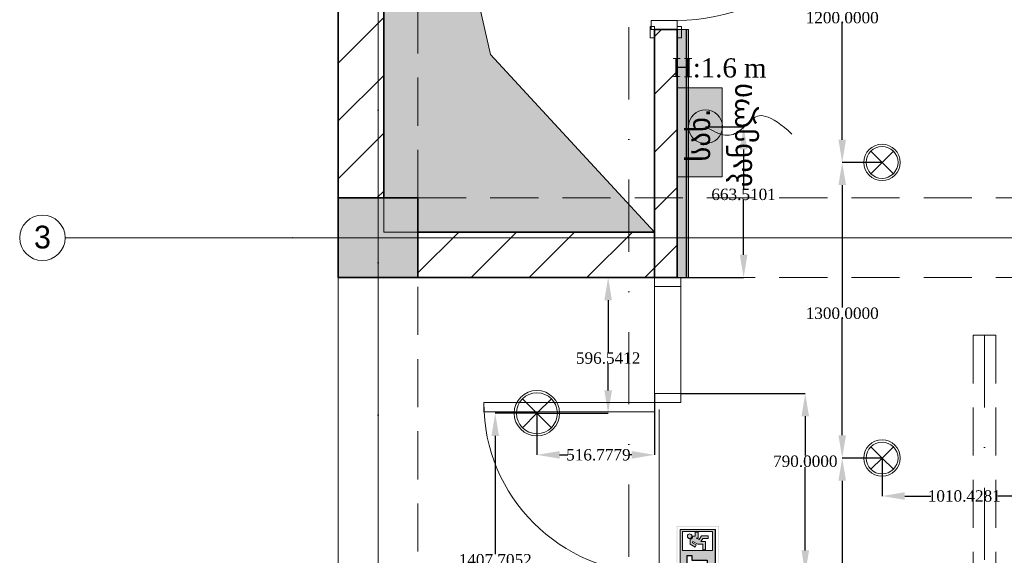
# Model space of a CAD drawing. Header units: inches. Extents: x -78787 to 29484, y -9517 to 23232.
# Tile 89 of 256: x -23244 to -18917, y 4247 to 6602. Entities that reach past the tile are written whole.
import ezdxf
from ezdxf.enums import TextEntityAlignment as Align

# ---------------------------------------------------------------- set-up
doc = ezdxf.new("R2010")
doc.units = ezdxf.units.IN
doc.header["$MEASUREMENT"] = 0
doc.linetypes.add('Dot & Dashed', pattern=[670.277762, 317.5, -176.388889, 0, -176.388874])
doc.linetypes.add('Hidden', pattern=[317.5, 211.666667, -105.833333])
for name, color, linetype in [('- ავარიული განათება', 7, 'Continuous'), ('- განათება', 7, 'Continuous'), ('- საშტეფცელო როზეტები', 7, 'Continuous'), ('Marker - Section', 7, 'Continuous'), ('New_Structural - Bearing', 7, 'Continuous'), ('Structural - Bearing', 7, 'Continuous'), ('Structural - Grid', 7, 'Continuous')]:
    doc.layers.add(name, color=color, linetype=linetype)
for name, color, linetype, lineweight, true_color in [('2D Drafting - General_Pen_No__109', 7, 'Continuous', 13, 0xb4e4dc), ('Marker - Section_Pen_No__108', 7, 'Continuous', 13, 0xfd8379), ('New_2D Drafting - General_Pen_No__81', 7, 'Continuous', 20, 0x6a6a6a), ('New_Interior - Lamp_Pen_No__77', 7, 'Continuous', 20, 0xffeb28), ('New_Structural - Bearing_Pen_No__102', 7, 'Continuous', 13, 0xcccccc), ('New_Structural - Bearing_Pen_No__255', 7, 'Continuous', 13, 0xe8e8e8), ('New_Structural - Bearing_Pen_No__5', 7, 'Continuous', 25, 0x40a5ff), ('Structural - Bearing_Pen_No__102', 7, 'Continuous', 13, 0xcccccc), ('Structural - Bearing_Pen_No__161', 7, 'Continuous', 13, 0x6a6a6a), ('Structural - Bearing_Pen_No__28', 7, 'Continuous', 35, 0xa80f02), ('Structural - Grid_Pen_No__81', 7, 'Continuous', 20, 0x6a6a6a)]:
    doc.layers.add(name, color=color, linetype=linetype, lineweight=lineweight, true_color=true_color)
for name, color, linetype, lineweight in [('2D Drafting - General_Pen_No__2', 8, 'Continuous', 15), ('Annotation - Text_Pen_No__20', 1, 'Continuous', 0), ('Archicad Doors_Pen_No__1', 7, 'Continuous', 13), ('New_2D Drafting - General_Pen_No__2', 8, 'Continuous', 15), ('New_Interior - Lamp_Pen_No__20', 1, 'Continuous', 0), ('New_Structural - Bearing_Pen_No__1', 7, 'Continuous', 13), ('Structural - Bearing_Pen_No__1', 7, 'Continuous', 13), ('Structural - Bearing_Pen_No__20', 1, 'Continuous', 0), ('Structural - Bearing_Pen_No__27', 7, 'Continuous', 35)]:
    doc.layers.add(name, color=color, linetype=linetype, lineweight=lineweight)
doc.styles.add('GENERATED_STYLE_2', font='txt')
doc.styles.get("Standard").update_dxf_attribs({"font": 'arial.ttf'})
doc.dimstyles.get("Standard").update_dxf_attribs({"dimtxt": 0.18, "dimasz": 0.18, "dimexe": 0.18, "dimexo": 0.0625, "dimgap": 0.09, "dimtad": 0, "dimtih": 1, "dimtoh": 1, "dimdec": 4, "dimzin": 0, "dimdsep": 46, "dimtxsty": 'Standard', "dimcen": 0.09, "dimadec": 0, "dimazin": 0, "dimtfac": 1, "dimtdec": 4, "dimtofl": 0, "dimtmove": 0, "dimatfit": 3, "dimfxl": 1, "dimtolj": 1, "dimtzin": 0, "dimarcsym": 0})
pattern_1 = [(45, (0, 0), (-127.2792, 127.2792), [])]

# ---------------------------------------------------------------- blocks, each defined once
blk = doc.blocks.new('Slab_1', base_point=(-47183.8, 14488))
at = {"layer": 'Structural - Bearing_Pen_No__1', "color": 7, "linetype": 'Continuous', "lineweight": 13, "flags": 128}
blk.add_lwpolyline([(-47183.8, 14488), (1166.2, 14488), (1166.2, 32488), (-317.2, 32488), (-317.2, 39238), (-26465.1, 39238), (-29183.8, 32838), (-47183.8, 32838)], close=True, dxfattribs=at)
blk = doc.blocks.new('Wall_21', base_point=(-46833.8, 26488))
at = {"layer": 'Structural - Bearing', "linetype": 'Continuous', "lineweight": 0, "true_color": 0x000000}
h = blk.add_hatch(dxfattribs=at)
h.set_pattern_fill('MASONRY_BLOCK', color=18, style=0, pattern_type=2)
h.set_pattern_definition(pattern_1)
h.paths.add_polyline_path([(-46833.8, 26488), (-45794.2, 26488), (-45794.2, 26688), (-46833.8, 26688)])
at = {"layer": 'Structural - Bearing_Pen_No__27', "color": 7, "linetype": 'Continuous', "lineweight": 35, "flags": 128}
for points in [[(-45794.2, 26688), (-46833.8, 26688)], [(-45794.2, 26488), (-45794.2, 26688)], [(-46833.8, 26488), (-45794.2, 26488)]]:
    blk.add_lwpolyline(points, dxfattribs=at)
blk = doc.blocks.new('Wall_27', base_point=(-47183.8, 26488))
at = {"layer": 'Structural - Bearing', "linetype": 'Continuous', "lineweight": 0, "true_color": 0x000000}
h = blk.add_hatch(dxfattribs=at)
h.set_pattern_fill('MASONRY_BLOCK', color=18, style=0, pattern_type=2)
h.set_pattern_definition(pattern_1)
h.paths.add_polyline_path([(-47183.8, 26838), (-46983.8, 26838), (-46983.8, 32488), (-47183.8, 32488)])
at = {"layer": 'Structural - Bearing_Pen_No__27', "color": 7, "linetype": 'Continuous', "lineweight": 35, "flags": 128}
for points in [[(-47183.8, 32488), (-47183.8, 26838)], [(-46983.8, 26838), (-46983.8, 29535.1)]]:
    blk.add_lwpolyline(points, dxfattribs=at)
blk = doc.blocks.new('Double Door with 2 Sidelights_ Transom_2')
at = {"layer": 'Archicad Doors_Pen_No__1', "color": 7, "linetype": 'Continuous', "lineweight": 13}
for p, q in [((-750, 750), (-750, 0)), ((-710, 750), (-750, 750)), ((-710, 0), (-710, 750)), ((710, 0), (710, 750)), ((710, 750), (750, 750)), ((750, 750), (750, 0)), ((-1260, 0), (-1300, 0)), ((-1300, 0), (-1300, -115)), ((-1300, 0), (-1300, -100)), ((-1300, 0), (-1300, -100)), ((-1260, -115), (-1260, 0)), ((-750, 0), (-790, 0)), ((-790, 0), (-790, -115)), ((-750, -115), (-750, 0)), ((-750, 0), (-710, 0)), ((750, 0), (710, 0)), ((790, 0), (750, 0)), ((750, 0), (750, -115)), ((790, -115), (790, 0)), ((1300, 0), (1260, 0)), ((1260, 0), (1260, -115)), ((1300, -115), (1300, 0)), ((1300, 0), (1300, -100)), ((1300, 0), (1300, -100)), ((-720, -20), (720, -20)), ((-1300, -115), (-1260, -115)), ((-790, -115), (-750, -115)), ((750, -115), (790, -115)), ((1260, -115), (1300, -115))]:
    blk.add_line(p, q, dxfattribs=at)
at = {"layer": 'Archicad Doors_Pen_No__1', "color": 7, "linetype": 'Continuous', "lineweight": 13, "flags": 128}
for points in [[(-1260, -115), (-790, -115), (-790, 0), (-1260, 0)], [(1260, 0), (790, 0), (790, -115), (1260, -115)]]:
    blk.add_lwpolyline(points, close=True, dxfattribs=at)
at = {"layer": 'Archicad Doors_Pen_No__1', "color": 7, "linetype": 'Continuous', "lineweight": 13}
for centre, start, end in [((-750, 0), 0, 90), ((750, 0), 90, 180)]:
    blk.add_arc(centre, 750, start, end, dxfattribs=at)
blk = doc.blocks.new('Door_3')
at = {"layer": 'Archicad Doors_Pen_No__1', "color": 7, "linetype": 'Continuous', "lineweight": 13}
for p, q in [((370, 0), (370, 820)), ((370, 820), (410, 820)), ((410, 820), (410, 0)), ((-487, 0), (-487, 19)), ((-487, 19), (-437, 19)), ((-437, 0), (-487, 0)), ((-450, 0), (-487, 0)), ((-450, 0), (-487, 0)), ((-410, 0), (-450, 0)), ((-450, 0), (-450, -115)), ((-450, 0), (-450, -100)), ((-450, 0), (-450, -100)), ((-437, 19), (-437, 0)), ((-410, -115), (-410, 0)), ((410, 0), (370, 0)), ((450, 0), (410, 0)), ((410, 0), (410, -115)), ((437, 19), (487, 19)), ((437, 0), (437, 19)), ((487, 0), (437, 0)), ((450, -115), (450, 0)), ((450, 0), (450, -100)), ((450, 0), (450, -100)), ((450, 0), (487, 0)), ((450, 0), (487, 0)), ((487, 19), (487, 0)), ((-487, -119), (-487, -100)), ((-487, -100), (-437, -100)), ((-450, -100), (-487, -100)), ((-450, -100), (-487, -100)), ((-437, -119), (-487, -119)), ((-450, -115), (-410, -115)), ((-437, -100), (-437, -119)), ((410, -115), (450, -115)), ((437, -100), (487, -100)), ((437, -119), (437, -100)), ((487, -119), (437, -119)), ((450, -100), (487, -100)), ((450, -100), (487, -100)), ((487, -100), (487, -119))]:
    blk.add_line(p, q, dxfattribs=at)
blk.add_arc((410, 0), 820, 90, 180, dxfattribs=at)
blk = doc.blocks.new('Wall_29', base_point=(-45794.2, 23888))
at = {"layer": 'Structural - Bearing', "linetype": 'Continuous', "lineweight": 0, "true_color": 0x000000}
h = blk.add_hatch(dxfattribs=at)
h.set_pattern_fill('MASONRY_BLOCK', color=18, style=0, pattern_type=2)
h.set_pattern_definition(pattern_1)
h.paths.add_polyline_path([(-45794.2, 26488), (-45694.2, 26488), (-45694.2, 27578.7), (-45794.2, 27578.7)])
at = {"layer": 'Structural - Bearing_Pen_No__27', "color": 7, "linetype": 'Continuous', "lineweight": 35}
for p, q in [((-45794.2, 27578.7), (-45794.2, 27541.7)), ((-45694.2, 27578.7), (-45794.2, 27578.7)), ((-45694.2, 27578.7), (-45694.2, 27541.7)), ((-45794.2, 26488), (-45694.2, 26488))]:
    blk.add_line(p, q, dxfattribs=at)
at = {"layer": 'Structural - Bearing_Pen_No__27', "color": 7, "linetype": 'Continuous', "lineweight": 35, "flags": 128}
for points in [[(-45794.2, 27578.7), (-45794.2, 26488)], [(-45694.2, 26488), (-45694.2, 27578.7)]]:
    blk.add_lwpolyline(points, dxfattribs=at)
at = {"layer": 'Archicad Doors_Pen_No__1', "color": 7, "linetype": 'Continuous', "lineweight": 13, "xscale": -1, "zscale": 1000, "rotation": 270}
blk.add_blockref('Door_3', (-45694.2, 28028.7), dxfattribs=at)
at = {"layer": 'Archicad Doors_Pen_No__1', "color": 7, "linetype": 'Continuous', "lineweight": 13, "zscale": 1000, "rotation": 90}
blk.add_blockref('Double Door with 2 Sidelights_ Transom_2', (-45794.2, 25188), dxfattribs=at)
blk = doc.blocks.new('Wall_231', base_point=(-45694.2, 27578.7))
at = {"layer": 'New_Structural - Bearing_Pen_No__255', "linetype": 'Continuous', "lineweight": 13, "true_color": 0xe8e8e8}
blk.add_hatch(color=254, dxfattribs=at).paths.add_polyline_path([(-45694.2, 27578.7), (-45694.2, 26488), (-45654.2, 26488), (-45654.2, 27578.7)])
at = {"layer": 'New_Structural - Bearing_Pen_No__1', "color": 7, "linetype": 'Continuous', "lineweight": 13, "flags": 128}
for points in [[(-45694.2, 27578.7), (-45654.2, 27578.7)], [(-45654.2, 27578.7), (-45644.2, 27578.7)], [(-45694.2, 26488), (-45654.2, 26488)], [(-45654.2, 26488), (-45644.2, 26488)]]:
    blk.add_lwpolyline(points, dxfattribs=at)
at = {"layer": 'New_Structural - Bearing_Pen_No__5', "color": 161, "linetype": 'Continuous', "lineweight": 25, "true_color": 0x40a5ff}
blk.add_line((-45654.2, 26488), (-45654.2, 27578.7), dxfattribs=at)
at = {"layer": 'New_Structural - Bearing_Pen_No__5', "color": 161, "linetype": 'Continuous', "lineweight": 25, "true_color": 0x40a5ff, "flags": 128}
for points in [[(-45694.2, 27578.7), (-45694.2, 26488)], [(-45644.2, 26488), (-45644.2, 27578.7)]]:
    blk.add_lwpolyline(points, dxfattribs=at)
blk = doc.blocks.new('Column_6', base_point=(-47008.8, 26663))
at = {"layer": 'Structural - Bearing_Pen_No__161', "linetype": 'Continuous', "lineweight": 0, "true_color": 0x6a6a6a}
blk.add_hatch(color=251, dxfattribs=at).paths.add_polyline_path([(-46833.8, 26488), (-46833.8, 26838), (-47183.8, 26838), (-47183.8, 26488)])
at = {"layer": 'Structural - Bearing_Pen_No__20', "color": 1, "linetype": 'Continuous', "lineweight": 0}
for p, q in [((-47008.8, 26743), (-47008.8, 26918)), ((-47088.8, 26663), (-47263.8, 26663)), ((-46928.8, 26663), (-46753.8, 26663)), ((-47008.8, 26583), (-47008.8, 26408))]:
    blk.add_line(p, q, dxfattribs=at)
blk.add_point((-47008.8, 26663), dxfattribs=at)
at = {"layer": 'Structural - Bearing_Pen_No__28', "color": 14, "linetype": 'Continuous', "lineweight": 35, "true_color": 0xa80f02, "flags": 128}
blk.add_lwpolyline([(-46833.8, 26488), (-46833.8, 26838), (-47183.8, 26838), (-47183.8, 26488)], close=True, dxfattribs=at)
blk = doc.blocks.new('Standard grid marker')
at = {"layer": 'Structural - Grid_Pen_No__81', "color": 251, "linetype": 'Continuous', "lineweight": 20, "true_color": 0x6a6a6a}
for p, q in [((1000, 0), (51328.1, 0)), ((51328.1, 0), (52328.1, 0))]:
    blk.add_line(p, q, dxfattribs=at)
blk.add_circle((52428.1, 0), 100, dxfattribs=at)
blk.add_point((51328.1, 0), dxfattribs=at)
blk.add_point((51328.1, 0), dxfattribs=at)
at = {"layer": 'Structural - Grid_Pen_No__81', "color": 251, "lineweight": 20, "true_color": 0x6a6a6a, "style": 'GENERATED_STYLE_2'}
for tag, p in [('AC_MarkerText_1_0', (-100, -144)), ('AC_MarkerText_1_1', (52428.1, -144))]:
    blk.add_attdef(tag, text='', height=100, rotation=180, dxfattribs=at).set_placement(p, align=Align.TOP_CENTER)
blk = doc.blocks.new('Standard grid marker_2')
at = {"layer": 'Structural - Grid_Pen_No__81', "color": 251, "linetype": 'Continuous', "lineweight": 20, "true_color": 0x6a6a6a}
blk.add_line((1000, 0), (27734.9, 0), dxfattribs=at)
at = {"layer": 'Structural - Grid_Pen_No__81', "color": 251, "lineweight": 20, "true_color": 0x6a6a6a, "style": 'GENERATED_STYLE_2'}
for tag, p in [('AC_MarkerText_1_0', (-1.5, -46.7)), ('AC_MarkerText_1_1', (28933.4, -46.7))]:
    blk.add_attdef(tag, text='', height=100, rotation=270, dxfattribs=at).set_placement(p, align=Align.TOP_CENTER)
blk = doc.blocks.new('Beam_9', base_point=(-47008.8, 14663))
at = {"layer": 'Structural - Bearing_Pen_No__102', "color": 254, "linetype": 'Hidden', "lineweight": 13, "true_color": 0xcccccc}
for p, q in [((-47183.8, 14488), (-47183.8, 32838)), ((-46833.8, 26838), (-46833.8, 32488)), ((-46833.8, 20838), (-46833.8, 26488))]:
    blk.add_line(p, q, dxfattribs=at)
at = {"layer": 'Structural - Bearing_Pen_No__102', "color": 254, "linetype": 'Dot & Dashed', "lineweight": 13, "true_color": 0xcccccc}
blk.add_line((-47008.8, 14663), (-47008.8, 32663), dxfattribs=at)
blk = doc.blocks.new('Beam_12', base_point=(-47008.8, 26663))
at = {"layer": 'Structural - Bearing_Pen_No__102', "color": 254, "linetype": 'Hidden', "lineweight": 13, "true_color": 0xcccccc}
for p, q in [((-46833.8, 26838), (-41183.8, 26838)), ((-46833.8, 26488), (-41183.8, 26488))]:
    blk.add_line(p, q, dxfattribs=at)
at = {"layer": 'Structural - Bearing_Pen_No__102', "color": 254, "linetype": 'Dot & Dashed', "lineweight": 13, "true_color": 0xcccccc}
blk.add_line((-47008.8, 26663), (991.2, 26663), dxfattribs=at)
blk = doc.blocks.new('Beam_16', base_point=(-44344.3, 26234.2))
at = {"layer": 'New_Structural - Bearing_Pen_No__102', "color": 254, "linetype": 'Hidden', "lineweight": 13, "true_color": 0xcccccc}
for p, q in [((-44394.3, 26234.2), (-44394.3, 23140.2)), ((-44394.3, 26234.2), (-44294.3, 26234.2)), ((-44294.3, 26234.2), (-44294.3, 23140.2)), ((-44394.3, 23140.2), (-44294.3, 23140.2))]:
    blk.add_line(p, q, dxfattribs=at)
at = {"layer": 'New_Structural - Bearing_Pen_No__102', "color": 254, "linetype": 'Dot & Dashed', "lineweight": 13, "true_color": 0xcccccc}
blk.add_line((-44344.3, 26234.2), (-44344.3, 23140.2), dxfattribs=at)
blk = doc.blocks.new('Cutting Plane_3', base_point=(-45907.6, 11703.1))
at = {"layer": 'Marker - Section_Pen_No__108', "color": 11, "linetype": 'Dot & Dashed', "lineweight": 13, "true_color": 0xfd8379}
blk.add_line((-45907.6, 11853.1), (-45907.6, 40288), dxfattribs=at)
blk = doc.blocks.new('pirdapiti miyvanis werttili')
at = {"layer": '- საშტეფცელო როზეტები', "color": 5, "lineweight": 0}
blk.add_circle((0, 0), 74.6, dxfattribs=at)
blk.add_open_spline([(0, 0), (-20.2, -34.9), (-49.1, -90.2), (-22.6, -153.9), (36.4, -203.3), (62.8, -250.1), (10.3, -335.9), (-32.2, -380)], degree=3, dxfattribs=at)
blk = doc.blocks.new('Recessed Spot')
at = {"layer": 'New_Interior - Lamp_Pen_No__77', "color": 2, "linetype": 'Continuous', "lineweight": 20, "true_color": 0xffeb28}
for q in [(-49.5, 49.5), (49.5, 49.5), (-49.5, -49.5), (49.5, -49.5)]:
    blk.add_line((0, 0), q, dxfattribs=at)
at = {"layer": 'New_Interior - Lamp_Pen_No__77', "color": 2, "linetype": 'Continuous', "lineweight": 20, "true_color": 0xffeb28, "flags": 128}
blk.add_lwpolyline([(80, 0, 1), (-80, 0, 1)], format="xyb", close=True, dxfattribs=at)
at = {"layer": 'New_Interior - Lamp_Pen_No__77', "color": 2, "linetype": 'Continuous', "lineweight": 20, "true_color": 0xffeb28}
blk.add_circle((0, 0), 70, dxfattribs=at)
blk = doc.blocks.new('Recessed Spot_2')
at = {"layer": 'New_Interior - Lamp_Pen_No__20', "color": 1, "linetype": 'Continuous', "lineweight": 0}
for q in [(-63.6, 63.6), (63.6, 63.6), (-63.6, -63.6), (63.6, -63.6)]:
    blk.add_line((0, 0), q, dxfattribs=at)
at = {"layer": 'New_Interior - Lamp_Pen_No__20', "color": 1, "linetype": 'Continuous', "lineweight": 0, "flags": 128}
blk.add_lwpolyline([(100, 0, 1), (-100, 0, 1)], format="xyb", close=True, dxfattribs=at)
at = {"layer": 'New_Interior - Lamp_Pen_No__20', "color": 1, "linetype": 'Continuous', "lineweight": 0}
blk.add_circle((0, 0), 90, dxfattribs=at)
blk = doc.blocks.new('*D1129')
at = {"layer": '- განათება', "color": 0, "lineweight": -2, "transparency": 16777216}
for p, q in [((-19454.5, 4674.6), (-19454.5, 4507.3)), ((-18444.1, 4674.6), (-18444.1, 4507.3)), ((-19354.5, 4507.5), (-19240.1, 4507.5)), ((-18544.1, 4507.5), (-18946.3, 4507.5))]:
    blk.add_line(p, q, dxfattribs=at)
at = {"layer": '- განათება', "color": 0, "transparency": 16777216}
for points in [[(-19354.5, 4524.2), (-19354.5, 4490.9), (-19454.5, 4507.5)], [(-18544.1, 4524.2), (-18544.1, 4490.9), (-18444.1, 4507.5)]]:
    blk.add_solid(points, dxfattribs=at)
at = {"layer": 'Defpoints', "color": 0, "transparency": 16777216}
for p in [(-19454.5, 4674.7), (-18444.1, 4674.7), (-18444.1, 4507.5)]:
    blk.add_point(p, dxfattribs=at)
at = {"layer": '- განათება', "color": 0, "transparency": 16777216, "insert": (-19093.2, 4507.5), "char_height": 50, "attachment_point": 5}
blk.add_mtext('\\A1;{\\fSylfaen|b0|i0|c0|p18;1010.4281}', dxfattribs=at)
blk = doc.blocks.new('*D1139')
at = {"layer": '- განათება', "color": 0, "lineweight": -2, "transparency": 16777216}
for p, q in [((-19454.6, 4674.7), (-19629.9, 4674.7)), ((-19629.7, 4574.7), (-19629.7, 4055.4)), ((-19629.7, 3574.7), (-19629.7, 4004.2)), ((-19454.6, 3474.7), (-19629.9, 3474.7))]:
    blk.add_line(p, q, dxfattribs=at)
at = {"layer": '- განათება', "color": 0, "transparency": 16777216}
for points in [[(-19646.3, 4574.7), (-19613, 4574.7), (-19629.7, 4674.7)], [(-19646.3, 3574.7), (-19613, 3574.7), (-19629.7, 3474.7)]]:
    blk.add_solid(points, dxfattribs=at)
at = {"layer": 'Defpoints', "color": 0, "transparency": 16777216}
for p in [(-19454.5, 4674.7), (-19629.7, 3474.7), (-19454.5, 3474.7)]:
    blk.add_point(p, dxfattribs=at)
at = {"layer": '- განათება', "color": 0, "transparency": 16777216, "insert": (-19629.7, 4029.8), "char_height": 50, "attachment_point": 5}
blk.add_mtext('\\A1;{\\fSylfaen|b0|i0|c0|p18;1200.0000}', dxfattribs=at)
blk = doc.blocks.new('*D1144')
at = {"layer": '- განათება', "color": 0, "lineweight": -2, "transparency": 16777216}
for p, q in [((-19454.6, 5974.7), (-19629.9, 5974.7)), ((-19629.7, 5874.7), (-19629.7, 5336.6)), ((-19629.7, 4774.7), (-19629.7, 5285.4)), ((-19454.6, 4674.7), (-19629.9, 4674.7))]:
    blk.add_line(p, q, dxfattribs=at)
at = {"layer": '- განათება', "color": 0, "transparency": 16777216}
for points in [[(-19646.3, 5874.7), (-19613, 5874.7), (-19629.7, 5974.7)], [(-19646.3, 4774.7), (-19613, 4774.7), (-19629.7, 4674.7)]]:
    blk.add_solid(points, dxfattribs=at)
at = {"layer": 'Defpoints', "color": 0, "transparency": 16777216}
for p in [(-19454.5, 5974.7), (-19629.7, 4674.7), (-19454.5, 4674.7)]:
    blk.add_point(p, dxfattribs=at)
at = {"layer": '- განათება', "color": 0, "transparency": 16777216, "insert": (-19629.7, 5311), "char_height": 50, "attachment_point": 5}
blk.add_mtext('\\A1;{\\fSylfaen|b0|i0|c0|p18;1300.0000}', dxfattribs=at)
blk = doc.blocks.new('*D1145')
at = {"layer": '- განათება', "color": 0, "lineweight": -2, "transparency": 16777216}
for p, q in [((-19454.6, 7174.7), (-19629.9, 7174.7)), ((-19629.7, 7074.7), (-19629.7, 6636.6)), ((-19629.7, 6074.7), (-19629.7, 6585.4)), ((-19454.6, 5974.7), (-19629.9, 5974.7))]:
    blk.add_line(p, q, dxfattribs=at)
at = {"layer": '- განათება', "color": 0, "transparency": 16777216}
for points in [[(-19646.3, 7074.7), (-19613, 7074.7), (-19629.7, 7174.7)], [(-19646.3, 6074.7), (-19613, 6074.7), (-19629.7, 5974.7)]]:
    blk.add_solid(points, dxfattribs=at)
at = {"layer": 'Defpoints', "color": 0, "transparency": 16777216}
for p in [(-19454.5, 7174.7), (-19629.7, 5974.7), (-19454.5, 5974.7)]:
    blk.add_point(p, dxfattribs=at)
at = {"layer": '- განათება', "color": 0, "transparency": 16777216, "insert": (-19629.7, 6611), "char_height": 50, "attachment_point": 5}
blk.add_mtext('\\A1;{\\fSylfaen|b0|i0|c0|p18;1200.0000}', dxfattribs=at)
blk = doc.blocks.new('*D1151')
at = {"layer": '- განათება', "color": 0, "lineweight": -2, "transparency": 16777216}
for p, q in [((-20971.3, 4871.8), (-21154.6, 4871.8)), ((-21154.5, 4771.8), (-21154.5, 4252.6)), ((-21154.5, 3564.1), (-21154.5, 4201.3)), ((-20971.3, 3464.1), (-21154.6, 3464.1))]:
    blk.add_line(p, q, dxfattribs=at)
at = {"layer": '- განათება', "color": 0, "transparency": 16777216}
for points in [[(-21171.1, 4771.8), (-21137.8, 4771.8), (-21154.5, 4871.8)], [(-21171.1, 3564.1), (-21137.8, 3564.1), (-21154.5, 3464.1)]]:
    blk.add_solid(points, dxfattribs=at)
at = {"layer": 'Defpoints', "color": 0, "transparency": 16777216}
for p in [(-20971.3, 4871.8), (-21154.5, 3464.1), (-20971.3, 3464.1)]:
    blk.add_point(p, dxfattribs=at)
at = {"layer": '- განათება', "color": 0, "transparency": 16777216, "insert": (-21154.5, 4226.9), "char_height": 50, "attachment_point": 5}
blk.add_mtext('\\A1;{\\fSylfaen|b0|i0|c0|p18;1407.7052}', dxfattribs=at)
blk = doc.blocks.new('*D1152')
at = {"layer": '- განათება', "color": 0, "lineweight": -2, "transparency": 16777216}
for p, q in [((-20454.5, 4958.3), (-20454.5, 4688.4)), ((-20971.3, 4871.8), (-20971.3, 4688.4)), ((-20871.3, 4688.6), (-20835.2, 4688.6)), ((-20554.5, 4688.6), (-20567.2, 4688.6))]:
    blk.add_line(p, q, dxfattribs=at)
at = {"layer": '- განათება', "color": 0, "transparency": 16777216}
for points in [[(-20871.3, 4705.3), (-20871.3, 4672), (-20971.3, 4688.6)], [(-20554.5, 4705.3), (-20554.5, 4672), (-20454.5, 4688.6)]]:
    blk.add_solid(points, dxfattribs=at)
at = {"layer": 'Defpoints', "color": 0, "transparency": 16777216}
for p in [(-20454.5, 4958.4), (-20971.3, 4871.8), (-20454.5, 4688.6)]:
    blk.add_point(p, dxfattribs=at)
at = {"layer": '- განათება', "color": 0, "transparency": 16777216, "insert": (-20701.2, 4688.6), "char_height": 50, "attachment_point": 5}
blk.add_mtext('\\A1;{\\fSylfaen|b0|i0|c0|p18;516.7779}', dxfattribs=at)
blk = doc.blocks.new('*D1153')
at = {"layer": '- განათება', "color": 0, "lineweight": -2, "transparency": 16777216}
for p, q in [((-20904.3, 5468.4), (-20658, 5468.4)), ((-20658.2, 5368.4), (-20658.2, 5139.7)), ((-20658.2, 4971.8), (-20658.2, 5088.2)), ((-20971.2, 4871.8), (-20658, 4871.8))]:
    blk.add_line(p, q, dxfattribs=at)
at = {"layer": '- განათება', "color": 0, "transparency": 16777216}
for points in [[(-20674.9, 5368.4), (-20641.5, 5368.4), (-20658.2, 5468.4)], [(-20674.9, 4971.8), (-20641.5, 4971.8), (-20658.2, 4871.8)]]:
    blk.add_solid(points, dxfattribs=at)
at = {"layer": 'Defpoints', "color": 0, "transparency": 16777216}
for p in [(-20904.4, 5468.4), (-20971.3, 4871.8), (-20658.2, 4871.8)]:
    blk.add_point(p, dxfattribs=at)
at = {"layer": '- განათება', "color": 0, "transparency": 16777216, "insert": (-20658.2, 5113.9), "char_height": 50, "attachment_point": 5}
blk.add_mtext('\\A1;{\\fSylfaen|b0|i0|c0|p18;596.5412}', dxfattribs=at)
blk = doc.blocks.new('*D1182')
at = {"layer": '- საშტეფცელო როზეტები', "color": 0, "lineweight": -2, "transparency": 16777216}
for p, q in [((-20230.4, 6131.9), (-20062.8, 6131.9)), ((-20063, 6031.9), (-20063, 5859.4)), ((-20063, 5568.4), (-20063, 5808)), ((-20354.4, 5468.4), (-20062.8, 5468.4))]:
    blk.add_line(p, q, dxfattribs=at)
at = {"layer": '- საშტეფცელო როზეტები', "color": 0, "transparency": 16777216}
for points in [[(-20079.7, 6031.9), (-20046.3, 6031.9), (-20063, 6131.9)], [(-20079.7, 5568.4), (-20046.3, 5568.4), (-20063, 5468.4)]]:
    blk.add_solid(points, dxfattribs=at)
at = {"layer": 'Defpoints', "color": 0, "transparency": 16777216}
for p in [(-20230.4, 6131.9), (-20354.5, 5468.4), (-20063, 5468.4)]:
    blk.add_point(p, dxfattribs=at)
at = {"layer": '- საშტეფცელო როზეტები', "color": 0, "transparency": 16777216, "insert": (-20063, 5833.7), "char_height": 50, "attachment_point": 5}
blk.add_mtext('\\A1;{\\fSylfaen|b0|i0|c0|p18;663.5101}', dxfattribs=at)
blk = doc.blocks.new('საევაკუაციო მანიშნებელი გასასვლელი')
at = {"linetype": 'Continuous', "lineweight": 35}
h = blk.add_hatch(color=7, dxfattribs=at)
h.paths.add_polyline_path([(9307, 3801), (10271, 3801), (10271, 4232), (9307, 4232)])
h.paths.add_polyline_path([(10265, 3808), (9314, 3808), (9314, 4226), (10265, 4226)], flags=0)
h = blk.add_hatch(color=3)
h.dxf.hatch_style = 1
h.paths.add_polyline_path([(9341, 4198), (9341, 3834), (10237, 3834), (10237, 4198)])
h.paths.add_polyline_path([(9692, 4124), (9759, 4124), (9681, 4022), (9759, 3920), (9692, 3920), (9648, 3978), (9604, 3920), (9536, 3920), (9614, 4022), (9536, 4124), (9604, 4124), (9648, 4066)], flags=16)
h.paths.add_polyline_path([(9774, 4124), (9817, 4124), (9817, 3920), (9774, 3920)], flags=16)
h.paths.add_polyline_path([(9522, 4124), (9522, 4083), (9412, 4083), (9412, 4042), (9522, 4042), (9522, 4002), (9412, 4002), (9412, 3961), (9522, 3961), (9522, 3920), (9374, 3920), (9374, 4124)], flags=16)
h.paths.add_polyline_path([(9832, 4124), (9972, 4124), (9972, 4079), (9923, 4079), (9923, 3920), (9881, 3920), (9881, 4079), (9832, 4079)], flags=16)
h.paths.add_polyline_path([(10023, 4174), (10215, 4174), (10215, 3867), (10023, 3867)], flags=16)
h.paths.add_polyline_path([(10057, 4045), (10085, 4094), (10138, 4094, 0.505536), (10169, 4072), (10169, 4043), (10210, 4043), (10210, 4014), (10148, 4014), (10148, 4034), (10133, 4003), (10171, 3980), (10171, 3909), (10143, 3909), (10143, 3964), (10113, 3985), (10113, 3938), (10030, 3938), (10030, 3965), (10085, 3965), (10085, 4015), (10113, 4068), (10100, 4072), (10079, 4032)], flags=0)
h.paths.add_polyline_path([(10144, 4100, -1), (10192, 4100, -1)], flags=0)
h = blk.add_hatch(color=3)
h.dxf.hatch_style = 1
h.paths.add_polyline_path([(10148, 4034), (10148, 4014), (10210, 4014), (10210, 4043), (10169, 4043), (10169, 4072, -0.505536), (10138, 4094), (10085, 4094), (10057, 4045), (10079, 4032), (10100, 4072), (10113, 4068), (10085, 4015), (10085, 3965), (10030, 3965), (10030, 3938), (10113, 3938), (10113, 3985), (10143, 3964), (10143, 3909), (10171, 3909), (10171, 3980), (10133, 4003)])
h.paths.add_polyline_path([(10192, 4100, 1), (10144, 4100, 1)])
at = {"color": 7, "linetype": 'Continuous', "lineweight": 13}
for p, q in [((10237, 4198), (9341, 4198)), ((9341, 4198), (9341, 3834)), ((10215, 4174), (10023, 4174)), ((10023, 4174), (10023, 3867)), ((10215, 3867), (10215, 4174)), ((10237, 3834), (10237, 4198)), ((10085, 4094), (10057, 4045)), ((10057, 4045), (10079, 4032)), ((10079, 4032), (10100, 4072)), ((10138, 4094), (10085, 4094)), ((10113, 4068), (10085, 4015)), ((10100, 4072), (10113, 4068)), ((10133, 4003), (10148, 4034)), ((10148, 4034), (10148, 4014)), ((10169, 4043), (10169, 4072)), ((10210, 4043), (10169, 4043)), ((10210, 4014), (10210, 4043)), ((10085, 3965), (10030, 3965)), ((10030, 3965), (10030, 3938)), ((10030, 3938), (10113, 3938)), ((10085, 4015), (10085, 3965)), ((10113, 3938), (10113, 3985)), ((10113, 3985), (10143, 3964)), ((10171, 3980), (10133, 4003)), ((10143, 3964), (10143, 3909)), ((10148, 4014), (10210, 4014)), ((10171, 3909), (10171, 3980)), ((10023, 3867), (10215, 3867)), ((10143, 3909), (10171, 3909))]:
    blk.add_line(p, q, dxfattribs=at)
at = {"color": 7}
for p, q in [((9374, 4124), (9374, 3920)), ((9374, 4124), (9522, 4124)), ((9412, 4083), (9522, 4083)), ((9412, 4083), (9412, 4042)), ((9412, 4042), (9522, 4042)), ((9522, 4124), (9522, 4083)), ((9522, 4042), (9522, 4002)), ((9536, 4124), (9604, 4124)), ((9536, 4124), (9614, 4022)), ((9604, 4124), (9648, 4066)), ((9692, 4124), (9648, 4066)), ((9759, 4124), (9681, 4022)), ((9692, 4124), (9759, 4124)), ((9774, 4124), (9817, 4124)), ((9774, 3920), (9774, 4124)), ((9817, 4124), (9817, 3920)), ((9832, 4079), (9832, 4124)), ((9832, 4124), (9972, 4124)), ((9881, 4079), (9832, 4079)), ((9881, 3920), (9881, 4079)), ((9972, 4079), (9923, 4079)), ((9923, 4079), (9923, 3920)), ((9972, 4124), (9972, 4079)), ((9412, 4002), (9522, 4002)), ((9412, 4002), (9412, 3961)), ((9412, 3961), (9522, 3961)), ((9522, 3961), (9522, 3920)), ((9536, 3920), (9614, 4022)), ((9604, 3920), (9648, 3978)), ((9692, 3920), (9648, 3978)), ((9759, 3920), (9681, 4022)), ((9341, 3834), (10237, 3834)), ((9374, 3920), (9522, 3920)), ((9536, 3920), (9604, 3920)), ((9692, 3920), (9759, 3920)), ((9817, 3920), (9774, 3920)), ((9923, 3920), (9881, 3920))]:
    blk.add_line(p, q, dxfattribs=at)
at = {"color": 7, "linetype": 'Continuous', "lineweight": 13}
for centre, start, end in [((10162, 4094), 181.7955, 289.0684), ((10168, 4100), 360, 180), ((10168, 4100), 180, 0)]:
    blk.add_arc(centre, 23.8, start, end, dxfattribs=at)
blk = doc.blocks.new('*D1344')
at = {"layer": '- ავარიული განათება', "color": 0, "lineweight": -2, "transparency": 16777216}
for p, q in [((-20340.9, 4958.4), (-19791.8, 4958.4)), ((-19792, 4858.4), (-19792, 4685.8)), ((-19792, 4268.4), (-19792, 4634.5)), ((-20342.1, 4168.4), (-19791.8, 4168.4))]:
    blk.add_line(p, q, dxfattribs=at)
at = {"layer": '- ავარიული განათება', "color": 0, "transparency": 16777216}
for points in [[(-19808.7, 4858.4), (-19775.3, 4858.4), (-19792, 4958.4)], [(-19808.7, 4268.4), (-19775.3, 4268.4), (-19792, 4168.4)]]:
    blk.add_solid(points, dxfattribs=at)
at = {"layer": 'Defpoints', "color": 0, "transparency": 16777216}
for p in [(-20340.9, 4958.4), (-20342.2, 4168.4), (-19792, 4168.4)]:
    blk.add_point(p, dxfattribs=at)
at = {"layer": '- ავარიული განათება', "color": 0, "transparency": 16777216, "insert": (-19792, 4660.2), "char_height": 50, "attachment_point": 5}
blk.add_mtext('\\A1;{\\fSylfaen|b0|i0|c0|p18;790.0000}', dxfattribs=at)

msp = doc.modelspace()

# ---------------------------------------------------------------- hatches: boundary and pattern name
at = {"layer": '2D Drafting - General_Pen_No__109', "linetype": 'Continuous', "lineweight": 0, "true_color": 0x5a726e}
msp.add_hatch(color=251, dxfattribs=at).paths.add_polyline_path([(-20354.49655, 5910.71009), (-20354.49655, 6302.55823), (-20156.66619, 6302.55823), (-20156.66619, 5910.71009)])
at = {"layer": 'New_2D Drafting - General_Pen_No__81', "linetype": 'Continuous', "lineweight": 0, "true_color": 0x4f4f4f}
msp.add_hatch(color=251, dxfattribs=at).paths.add_polyline_path([(-20454.51556, 5668.35514), (-21644.06848, 5668.35514), (-21644.06848, 8515.48355), (-21175.72165, 6448.98434)])

# ---------------------------------------------------------------- linework, layer by layer
at = {"layer": '2D Drafting - General_Pen_No__2', "color": 8, "linetype": 'Continuous', "lineweight": 15, "flags": 128}
msp.add_lwpolyline([(-20354.49655, 5910.71009), (-20354.49655, 6302.55823), (-20156.66619, 6302.55823), (-20156.66619, 5910.71009)], close=True, dxfattribs=at)
at = {"layer": 'New_2D Drafting - General_Pen_No__2', "color": 8, "linetype": 'Continuous', "lineweight": 15, "flags": 128}
msp.add_lwpolyline([(-20454.51556, 5668.35514), (-21644.06848, 5668.35514), (-21644.06848, 8515.48355), (-21175.72165, 6448.98434)], close=True, dxfattribs=at)

# ---------------------------------------------------------------- block references
at = {"layer": '- ავარიული განათება', "color": 5, "xscale": 0.4291533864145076, "yscale": 0.4291533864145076, "zscale": 0.4291533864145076, "rotation": 90}
msp.add_blockref('საევაკუაციო მანიშნებელი გასასვლელი', (-18540.48539, -32.69585), dxfattribs=at)
at = {"layer": '- განათება', "color": 2, "linetype": 'Continuous', "lineweight": 20, "true_color": 0xffeb28, "zscale": 1000}
msp.add_blockref('Recessed Spot', (-19454.49655, 5974.66871), dxfattribs=at)
at = {"layer": '- განათება', "color": 1, "linetype": 'Continuous', "lineweight": 0, "zscale": 1000}
msp.add_blockref('Recessed Spot_2', (-20971.27446, 4871.81395), dxfattribs=at)
at = {"layer": '- განათება', "color": 3, "linetype": 'Continuous', "lineweight": 20, "zscale": 1000}
msp.add_blockref('Recessed Spot', (-19454.49655, 4674.66871), dxfattribs=at)
at = {"layer": '- საშტეფცელო როზეტები', "rotation": 89.99999999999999}
msp.add_blockref('pirdapiti miyvanis werttili', (-20230.42366, 6131.86515), dxfattribs=at)
at = {"layer": 'New_Structural - Bearing', "color": 7, "lineweight": 35}
msp.add_blockref('Wall_231', (-20354.44118, 6559.096), dxfattribs=at)
at = {"layer": 'New_Structural - Bearing', "color": 254, "lineweight": 13, "true_color": 0xcccccc}
msp.add_blockref('Beam_16', (-19004.55283, 5214.56266), dxfattribs=at)
at = {"layer": 'Structural - Bearing', "color": 7, "linetype": 'Continuous', "lineweight": 13}
msp.add_blockref('Slab_1', (-21844.06848, -6531.64486), dxfattribs=at)
at = {"layer": 'Structural - Bearing', "color": 254, "lineweight": 13, "true_color": 0xcccccc}
for name, p in [('Beam_9', (-21669.06848, -6356.64486)), ('Beam_12', (-21669.06848, 5643.35514))]:
    msp.add_blockref(name, p, dxfattribs=at)
at = {"layer": 'Structural - Bearing', "color": 7, "lineweight": 35}
for name, p in [('Wall_27', (-21844.06848, 5468.35514)), ('Wall_29', (-20454.49655, 2868.35514)), ('Wall_21', (-21494.06848, 5468.35514))]:
    msp.add_blockref(name, p, dxfattribs=at)
at = {"layer": 'Structural - Bearing', "color": 14, "lineweight": 35, "true_color": 0xa80f02}
msp.add_blockref('Column_6', (-21669.06848, 5643.35514), dxfattribs=at)
at = {"layer": 'Structural - Grid', "color": 8, "linetype": 'Continuous', "lineweight": 15, "zscale": 1000, "rotation": 90}
msp.add_blockref('Standard grid marker_2', (-21669.06848, -9316.57065), dxfattribs=at)
at = {"layer": 'Structural - Grid', "color": 8, "linetype": 'Continuous', "lineweight": 15}
ref = msp.add_blockref('Standard grid marker', (29284.00379, 5643.35514), dxfattribs=dict(at, zscale=1000, rotation=180))
ref.add_attrib('AC_MarkerText_1_1', '3', dxfattribs={"layer": 'Structural - Grid_Pen_No__81', "color": 251, "lineweight": 20, "true_color": 0x6a6a6a, "height": 100, "rotation": 360, "style": 'GENERATED_STYLE_2'}).set_placement((-23144.06848, 5696.4824), align=Align.TOP_CENTER)

# ---------------------------------------------------------------- texts
at = {"layer": '- საშტეფცელო როზეტები', "color": 1, "linetype": 'Continuous', "lineweight": 0, "insert": (-20310.73898, 6094.62779), "char_height": 100, "attachment_point": 2, "rotation": 90, "line_spacing_factor": 1.106676, "style": 'GENERATED_STYLE_2'}
msp.add_mtext('\\A1;{\\pqc;\\fBOG 2018|b0|i0|c0|p0;\\W1.000000;სახ.\\P\\pqc;\\fBOG 2018|b0|i0|c0|p0;\\W1.000000;პანელ\\fBOG 2018|b0|i0|c0|p0;\\W1.000000;ი}', dxfattribs=at)
at = {"layer": '- საშტეფცელო როზეტები', "color": 5, "insert": (-19961.80786, 6431.58934), "char_height": 83.9644685, "attachment_point": 3, "rotation": 359.68932566}
msp.add_mtext_dynamic_manual_height_columns('{\\fSylfaen|b0|i0|c0|p18;H:1.6 m}', width=710.9466492, gutter_width=1.70068, heights=[0], dxfattribs=at)
at = {"layer": 'Annotation - Text_Pen_No__20', "color": 1, "linetype": 'Continuous', "lineweight": 0, "insert": (-20310.73898, 6094.62779), "char_height": 100, "attachment_point": 2, "rotation": 90, "line_spacing_factor": 1.106676, "style": 'GENERATED_STYLE_2'}
msp.add_mtext('\\A1;{\\pqc;\\fBOG 2018|b0|i0|c0|p0;\\W1.000000;სახ.\\P\\pqc;\\fBOG 2018|b0|i0|c0|p0;\\W1.000000;პანელ\\fBOG 2018|b0|i0|c0|p0;\\W1.000000;ი}', dxfattribs=at)

# ---------------------------------------------------------------- dimensions: what is measured, and where the dimension line sits
at = {"layer": '- ავარიული განათება', "color": 1}
dim = msp.add_linear_dim(base=(-19792, 4168.35514), p1=(-20340.92021, 4958.35514), p2=(-20342.19645, 4168.35514), angle=270, text='{\\fSylfaen|b0|i0|c0|p18;<>}', dimstyle='Standard', override={"dimtxt": 50, "dimasz": 100}, dxfattribs=at)
dim.commit()
dim.dimension.update_dxf_attribs({"geometry": '*D1344', "text_midpoint": (-19792, 4660.1722), "dimtype": 160})
at = {"layer": '- განათება', "color": 1}
for base, p1, p2, picture, middle in [((-19629.6703, 5974.66871), (-19454.49655, 7174.66871), (-19454.49655, 5974.66871), '*D1145', (-19629.6703, 6611)), ((-19629.6703, 4674.66871), (-19454.49655, 5974.66871), (-19454.49655, 4674.66871), '*D1144', (-19629.6703, 5311)), ((-21154.46101, 3464.10879), (-20971.27446, 4871.81395), (-20971.27446, 3464.10879), '*D1151', (-21154.46101, 4226.94188)), ((-19629.6703, 3474.66871), (-19454.49655, 4674.66871), (-19454.49655, 3474.66871), '*D1139', (-19629.6703, 4029.79664))]:
    dim = msp.add_linear_dim(base=base, p1=p1, p2=p2, angle=270, text='{\\fSylfaen|b0|i0|c0|p18;<>}', dimstyle='Standard', override={"dimtxt": 50, "dimasz": 100}, dxfattribs=at)
    dim.commit()
    dim.dimension.update_dxf_attribs({"geometry": picture, "text_midpoint": middle, "dimtype": 160})
dim = msp.add_linear_dim(base=(-18444.06848, 4507.52445), p1=(-19454.49655, 4674.66871), p2=(-18444.06848, 4674.66871), text='{\\fSylfaen|b0|i0|c0|p18;<>}', dimstyle='Standard', override={"dimtxt": 50, "dimasz": 100}, dxfattribs=at)
dim.commit()
dim.dimension.update_dxf_attribs({"geometry": '*D1129', "text_midpoint": (-19093.19641, 4507.52445), "dimtype": 160})
at = {"layer": '- საშტეფცელო როზეტები', "color": 1}
dim = msp.add_linear_dim(base=(-20062.991911, 5468.355097), p1=(-20230.423657, 6131.865148), p2=(-20354.496549, 5468.355097), angle=270, text='{\\fSylfaen|b0|i0|c0|p18;<>}', dimstyle='Standard', override={"dimtxt": 50, "dimasz": 100}, dxfattribs=at)
dim.commit()
dim.dimension.update_dxf_attribs({"geometry": '*D1182', "text_midpoint": (-20062.991911, 5833.68221), "dimtype": 160})

# ---------------------------------------------------------------- next in the draw order: block references
at = {"layer": 'Marker - Section', "color": 11, "lineweight": 13, "true_color": 0xfd8379}
msp.add_blockref('Cutting Plane_3', (-20567.85405, -9316.57065), dxfattribs=at)

# ---------------------------------------------------------------- next in the draw order: dimensions: what is measured, and where the dimension line sits
at = {"layer": '- განათება', "color": 1}
dim = msp.add_linear_dim(base=(-20658.20598, 4871.81395), p1=(-20904.38998, 5468.35514), p2=(-20971.27446, 4871.81395), angle=270, text='{\\fSylfaen|b0|i0|c0|p18;<>}', dimstyle='Standard', override={"dimtxt": 50, "dimasz": 100}, dxfattribs=at)
dim.commit()
dim.dimension.update_dxf_attribs({"geometry": '*D1153', "text_midpoint": (-20658.20598, 5113.94988), "dimtype": 160})
dim = msp.add_linear_dim(base=(-20454.49655, 4688.62741), p1=(-20971.27446, 4871.81395), p2=(-20454.49655, 4958.35514), text='{\\fSylfaen|b0|i0|c0|p18;<>}', dimstyle='Standard', override={"dimtxt": 50, "dimasz": 100}, dxfattribs=at)
dim.commit()
dim.dimension.update_dxf_attribs({"geometry": '*D1152', "text_midpoint": (-20701.20598, 4688.62741), "dimtype": 160})

doc.saveas('drawing.dxf')
